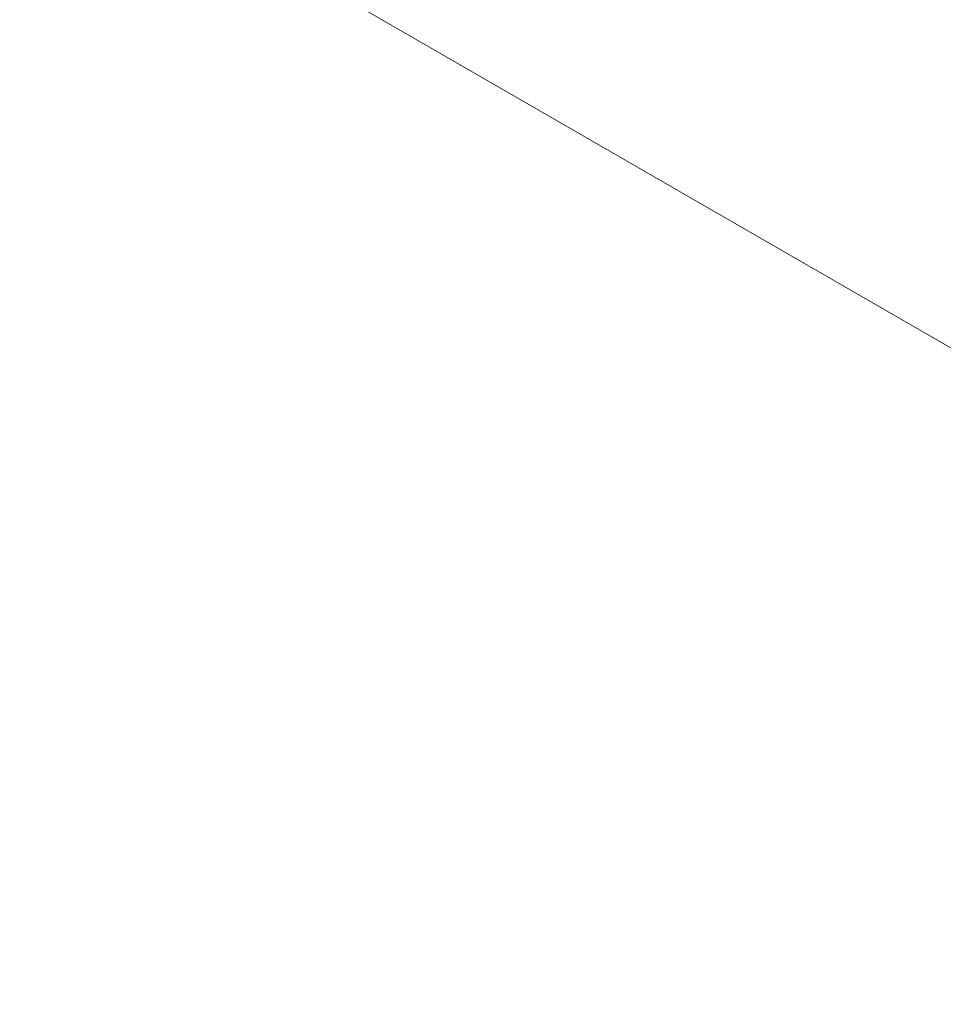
# Model space of a CAD drawing. Header units: millimetres. Extents: x 8 to 587, y 12 to 540.
# Tile 79 of 256: x 531.63 to 532.123, y 122.664 to 123.189. Entities that reach past the tile are written whole.
import ezdxf

# ---------------------------------------------------------------- set-up
doc = ezdxf.new("R2010")
doc.units = ezdxf.units.MM

msp = doc.modelspace()

# ---------------------------------------------------------------- linework, layer by layer
at = {"color": 252, "linetype": 'Continuous', "lineweight": 0}
msp.add_line((532.30722, 122.90999), (521.08296, 129.38962), dxfattribs=at)
for points, knots in [([(532.30722, 122.90999), (532.25616, 123.20783), (532.15404, 123.8035), (531.99409, 124.69175), (531.82916, 125.57626), (531.65877, 126.4566), (531.48306, 127.33285), (531.30197, 128.20501), (531.11553, 129.07304), (530.92373, 129.93691), (530.7184, 130.83234), (530.49862, 131.75852), (530.2901, 132.60887), (530.156, 133.1371), (530.10236, 133.34842)], [0, 0, 0, 0, 0.08326, 0.166521, 0.249782, 0.333084, 0.416387, 0.49969, 0.583053, 0.666418, 0.749781, 0.84361, 0.937439, 1, 1, 1, 1]), ([(530.88525, 133.11667), (530.95739, 132.83497), (531.10166, 132.27157), (531.31139, 131.42074), (531.51624, 130.56566), (531.71572, 129.70594), (531.90996, 128.84172), (532.09896, 127.97279), (532.2827, 127.0992), (532.46118, 126.22097), (532.63436, 125.33836), (532.80212, 124.45132), (532.96493, 123.56026), (533.06893, 122.96269), (533.12093, 122.6639)], [0, 0, 0, 0, 0.083256, 0.166514, 0.24977, 0.333057, 0.416345, 0.499632, 0.583011, 0.666391, 0.74977, 0.83318, 0.91659, 1, 1, 1, 1]), ([(526.09304, 122.37893), (526.18572, 122.32652), (526.3711, 122.22169), (526.65391, 122.07631), (526.93987, 121.93989), (527.22982, 121.81318), (527.52344, 121.69631), (527.81913, 121.59033), (528.11579, 121.49578), (528.39812, 121.41718), (528.66693, 121.35262), (528.92162, 121.30072), (529.17664, 121.25845), (529.43138, 121.2264), (529.67596, 121.20593), (529.91009, 121.19622), (530.13336, 121.19654), (530.35432, 121.20714), (530.57199, 121.22869), (530.77352, 121.25999), (530.9589, 121.29947), (531.12818, 121.34553), (531.27943, 121.39681), (531.41324, 121.45129), (531.53051, 121.50689), (531.64293, 121.56887), (531.75075, 121.63797), (531.85309, 121.71481), (531.94893, 121.79974), (532.03647, 121.89207), (532.11457, 121.99166), (532.17826, 122.09238), (532.22865, 122.19276), (532.26739, 122.29132), (532.29764, 122.39564), (532.31829, 122.50568), (532.32871, 122.62106), (532.32817, 122.72784), (532.32059, 122.82436), (532.31168, 122.88145), (532.30722, 122.90999)], [0, 0, 0, 0, 0.039521, 0.079055, 0.118588, 0.158108, 0.197923, 0.237738, 0.277003, 0.316268, 0.349653, 0.383063, 0.416475, 0.449875, 0.483252, 0.512936, 0.542654, 0.572374, 0.602075, 0.631743, 0.656419, 0.681104, 0.705776, 0.724684, 0.74361, 0.762531, 0.781434, 0.800834, 0.820289, 0.83975, 0.859182, 0.878562, 0.89461, 0.910672, 0.926717, 0.9434, 0.960104, 0.976786, 0.988393, 1, 1, 1, 1])]:
    msp.add_open_spline(points, degree=3, knots=knots, dxfattribs=at)

doc.saveas('drawing.dxf')
